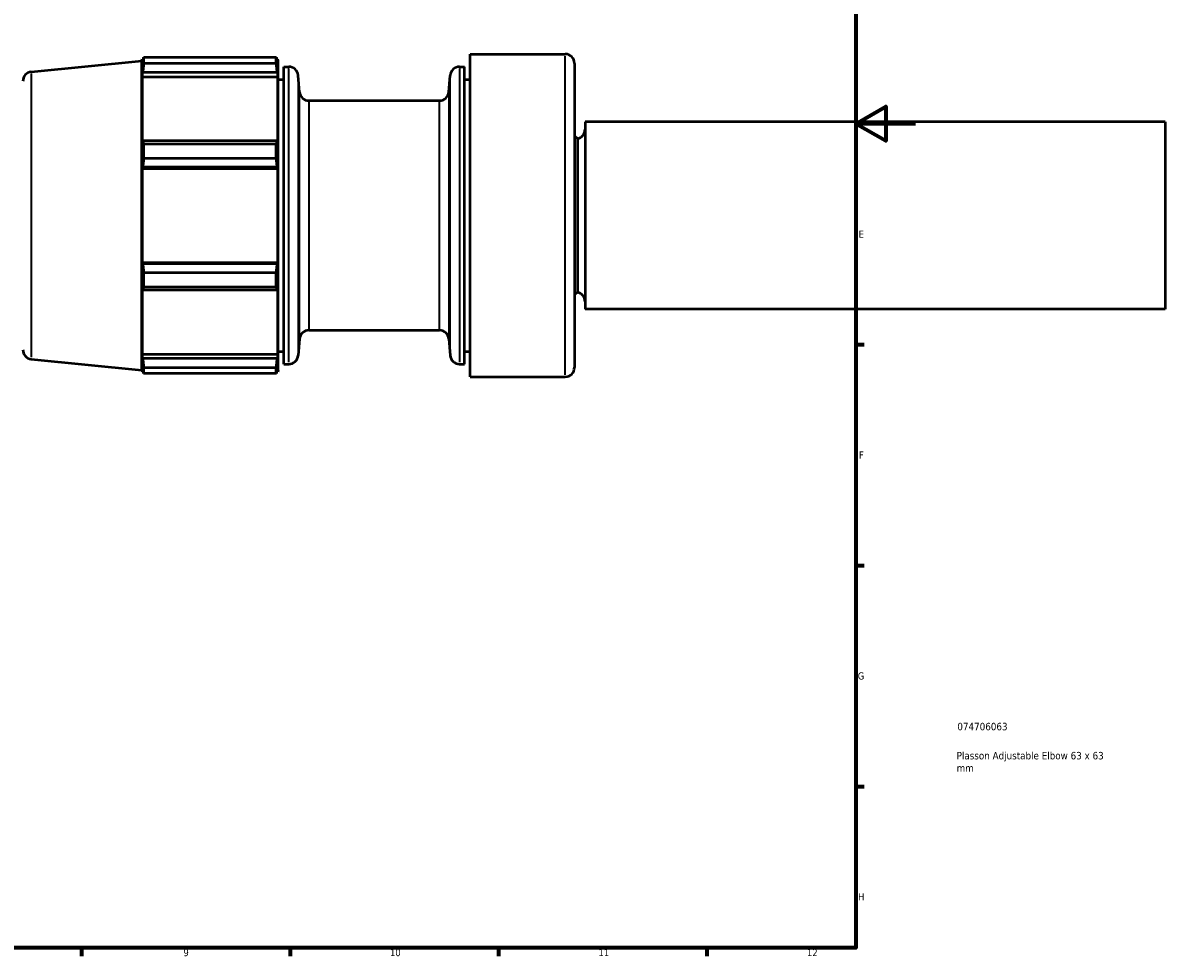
# Model space of a CAD drawing. Header units: millimetres. Extents: x -223 to 925, y -274 to 844.
# Tile 6 of 9: x 541 to 925, y 17 to 331. Entities that reach past the tile are written whole.
import ezdxf

# ---------------------------------------------------------------- set-up
doc = ezdxf.new("R2010")
doc.units = ezdxf.units.MM
for name, color, linetype, lineweight in [('Border (ANSI)', 7, 'Continuous', 70), ('Title (ISO)', 7, 'Continuous', 50), ('Visible (ANSI)', 7, 'Continuous', 50), ('Visible Narrow (ANSI)', 7, 'Continuous', 35)]:
    doc.layers.add(name, color=color, linetype=linetype, lineweight=lineweight)
doc.styles.add('Note Text (ANSI)', font='tahoma.ttf')
doc.styles.add('Note Text (ISO)', font='tahoma.ttf')

# ---------------------------------------------------------------- blocks, each defined once
blk = doc.blocks.new('Borders Default Border')
at = {"layer": 'Border (ANSI)'}
for p, q in [((821, 222.75), (823.8, 222.75)), ((821, 148.5), (823.8, 148.5)), ((821, 74.25), (823.8, 74.25)), ((560.67, 20), (560.67, 17.2)), ((630.75, 20), (630.75, 17.2)), ((700.83, 20), (700.83, 17.2)), ((770.92, 20), (770.92, 17.2))]:
    blk.add_line(p, q, dxfattribs=at)
at = {"layer": 'Border (ANSI)', "flags": 128}
for points in [[(20, 20), (20, 574), (821, 574), (821, 20), (20, 20)], [(841, 297), (821, 297), (831, 302.77), (831, 291.23), (821, 297)]]:
    blk.add_lwpolyline(points, dxfattribs=at)
at = {"layer": 'Border (ANSI)', "color": 5, "true_color": 0x0000ff, "char_height": 2.4, "attachment_point": 7, "style": 'Note Text (ANSI)'}
for s, insert in [('E', (821.91, 258.68)), ('F', (821.98, 184.43)), ('G', (821.6, 110.13)), ('H', (821.73, 35.93)), ('9', (594.92, 17.15)), ('10', (664.35, 17.15)), ('11', (734.43, 17.2)), ('12', (804.52, 17.2))]:
    blk.add_mtext(s, dxfattribs=dict(at, insert=insert))
blk = doc.blocks.new('Title Blocks ISO')
at = {"layer": 'Title (ISO)', "color": 232, "true_color": 0xca0064, "style": 'Note Text (ISO)'}
for tag, p in [('PART_NUMBER_001', (34.08, 73.13)), ('DESCRIPTION_001', (33.84, 63.34)), ('DESCRIPTION_002', (33.86, 59.17))]:
    blk.add_attdef(tag, p, '', height=2.5, dxfattribs=at)

msp = doc.modelspace()

# ---------------------------------------------------------------- linework, layer by layer
at = {"layer": 'Visible (ANSI)'}
for p, q in [((581.57, 317.28), (581.57, 319.33)), ((581.57, 319.33), (626.13, 319.33)), ((626.13, 317.28), (626.13, 319.33)), ((691.28, 211.93), (691.28, 320.4)), ((691.28, 320.4), (723.23, 320.4)), ((543.77, 314.42), (580.93, 318.14)), ((580.93, 318.14), (581.01, 318.71)), ((580.93, 214.19), (580.93, 318.14)), ((581.01, 318.71), (581.01, 316.28)), ((581.01, 318.71), (581.43, 318.71)), ((581.25, 317.89), (581.01, 316.28)), ((626.13, 317.28), (581.57, 317.28)), ((626.27, 318.71), (626.69, 318.71)), ((626.69, 316.28), (626.45, 317.89)), ((626.77, 318.14), (626.69, 318.71)), ((626.69, 316.28), (626.69, 318.71)), ((626.77, 214.19), (626.77, 318.14)), ((628.69, 216.21), (628.69, 316.12)), ((628.69, 316.12), (630.32, 316.12)), ((687.73, 316.12), (689.36, 316.12)), ((689.36, 216.21), (689.36, 316.12)), ((726.38, 317.25), (726.38, 215.08)), ((581.01, 312.77), (581.25, 314.28)), ((581.01, 312.77), (626.69, 312.77)), ((581.01, 312.77), (581.01, 290.43)), ((581.25, 314.28), (626.45, 314.28)), ((626.45, 314.28), (626.69, 312.77)), ((626.69, 290.43), (626.69, 312.77)), ((626.77, 311.84), (628.69, 311.84)), ((633.95, 307.63), (633.46, 313.25)), ((684.1, 307.63), (684.59, 313.25)), ((689.36, 311.84), (691.28, 311.84)), ((637.09, 304.75), (680.96, 304.75)), ((729.94, 297.66), (729.94, 234.66)), ((924.94, 297.66), (729.94, 297.66)), ((924.94, 297.66), (924.94, 234.66)), ((727.38, 291.99), (727.38, 240.33)), ((581.25, 291.21), (581.01, 290.43)), ((626.45, 291.21), (581.25, 291.21)), ((581.57, 285.3), (581.57, 290.23)), ((581.57, 290.23), (626.13, 290.23)), ((626.13, 285.3), (626.13, 290.23)), ((626.69, 290.43), (626.45, 291.21)), ((626.13, 285.3), (581.57, 285.3)), ((581.01, 281.97), (581.25, 282.48)), ((581.01, 281.97), (581.01, 250.36)), ((581.01, 281.97), (626.69, 281.97)), ((581.25, 282.48), (626.45, 282.48)), ((626.45, 282.48), (626.69, 281.97)), ((626.69, 250.36), (626.69, 281.97)), ((581.01, 250.36), (626.69, 250.36)), ((581.25, 249.85), (581.01, 250.36)), ((626.45, 249.85), (581.25, 249.85)), ((626.69, 250.36), (626.45, 249.85)), ((581.57, 242.1), (581.57, 247.03)), ((581.57, 247.03), (626.13, 247.03)), ((626.13, 242.1), (626.13, 247.03)), ((626.13, 242.1), (581.57, 242.1)), ((581.01, 241.9), (581.01, 219.56)), ((581.01, 241.9), (581.25, 241.12)), ((581.25, 241.12), (626.45, 241.12)), ((626.45, 241.12), (626.69, 241.9)), ((626.69, 219.56), (626.69, 241.9)), ((924.94, 234.66), (729.94, 234.66)), ((637.09, 227.58), (680.96, 227.58)), ((633.95, 224.7), (633.46, 219.08)), ((684.1, 224.7), (684.59, 219.08)), ((581.01, 219.56), (626.69, 219.56)), ((581.25, 218.05), (581.01, 219.56)), ((626.69, 219.56), (626.45, 218.05)), ((626.77, 220.49), (628.69, 220.49)), ((689.36, 220.49), (691.28, 220.49)), ((543.77, 217.91), (580.93, 214.19)), ((581.01, 216.05), (581.01, 213.62)), ((581.01, 216.05), (581.25, 214.44)), ((626.45, 218.05), (581.25, 218.05)), ((581.57, 213), (581.57, 215.05)), ((581.57, 215.05), (626.13, 215.05)), ((626.13, 213), (626.13, 215.05)), ((626.45, 214.44), (626.69, 216.05)), ((626.69, 213.62), (626.69, 216.05)), ((628.69, 216.21), (630.32, 216.21)), ((687.73, 216.21), (689.36, 216.21)), ((580.93, 214.19), (581.01, 213.62)), ((581.01, 213.62), (581.43, 213.62)), ((626.13, 213), (581.57, 213)), ((626.27, 213.62), (626.69, 213.62)), ((626.77, 214.19), (626.69, 213.62)), ((691.28, 211.93), (723.23, 211.93))]:
    msp.add_line(p, q, dxfattribs=at)
for centre, radius, start, end in [((723.23, 317.25), 3.15, 0, 90), ((630.32, 312.97), 3.15, 5, 90), ((687.73, 312.97), 3.15, 90, 175), ((544.09, 311.29), 3.15, 95.7169, 180), ((637.09, 307.9), 3.15, 185, 270), ((680.96, 307.9), 3.15, 270, 355), ((704.28, 266.16), 34.65, 48.1982, 50.3797), ((726.79, 295.09), 3.15, 280.8391, 0), ((704.28, 266.16), 34.65, 309.6203, 311.8018), ((726.79, 237.24), 3.15, 0, 79.1609), ((637.09, 224.43), 3.15, 90, 175), ((680.96, 224.43), 3.15, 5, 90), ((544.09, 221.04), 3.15, 180, 264.2831), ((630.32, 219.36), 3.15, 270, 355), ((687.73, 219.36), 3.15, 185, 270), ((723.23, 215.08), 3.15, 270, 0)]:
    msp.add_arc(centre, radius, start, end, dxfattribs=at)
for points, weights in [([(581.25, 317.89), (581.4, 318.6), (581.57, 319.33)], [1.00089189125, 1.00085444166, 1]), ([(626.13, 319.33), (626.3, 318.6), (626.45, 317.89)], [1, 1.00085444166, 1.00089189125]), ([(581.57, 317.28), (581.4, 315.75), (581.25, 314.28)], [1, 1.00085444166, 1.00089189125]), ([(626.45, 314.28), (626.3, 315.75), (626.13, 317.28)], [1.00089189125, 1.00085444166, 1]), ([(581.25, 291.21), (581.4, 290.73), (581.57, 290.23)], [1.00089189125, 1.00085444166, 1]), ([(626.13, 290.23), (626.3, 290.73), (626.45, 291.21)], [1, 1.00085444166, 1.00089189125]), ([(581.57, 285.3), (581.4, 283.86), (581.25, 282.48)], [1, 1.00085444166, 1.00089189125]), ([(626.45, 282.48), (626.3, 283.86), (626.13, 285.3)], [1.00089189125, 1.00085444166, 1]), ([(581.25, 249.85), (581.4, 248.47), (581.57, 247.03)], [1.00089189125, 1.00085444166, 1]), ([(626.13, 247.03), (626.3, 248.47), (626.45, 249.85)], [1, 1.00085444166, 1.00089189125]), ([(581.57, 242.1), (581.4, 241.6), (581.25, 241.12)], [1, 1.00085444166, 1.00089189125]), ([(626.45, 241.12), (626.3, 241.6), (626.13, 242.1)], [1.00089189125, 1.00085444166, 1]), ([(581.25, 218.05), (581.4, 216.58), (581.57, 215.05)], [1.00089189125, 1.00085444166, 1]), ([(626.13, 215.05), (626.3, 216.58), (626.45, 218.05)], [1, 1.00085444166, 1.00089189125]), ([(581.57, 213), (581.4, 213.73), (581.25, 214.44)], [1, 1.00085444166, 1.00089189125]), ([(626.45, 214.44), (626.3, 213.73), (626.13, 213)], [1.00089189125, 1.00085444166, 1])]:
    msp.add_rational_spline(points, weights, degree=2, dxfattribs=at)
at = {"layer": 'Visible Narrow (ANSI)'}
for p, q in [((723.23, 212.6), (723.23, 319.73)), ((630.32, 216.82), (630.32, 315.51)), ((687.73, 315.51), (687.73, 216.82)), ((543.77, 313.83), (543.77, 218.5)), ((633.46, 312.67), (633.46, 219.66)), ((684.59, 219.66), (684.59, 312.67)), ((633.95, 225.21), (633.95, 307.12)), ((637.09, 304.28), (637.09, 228.05)), ((680.96, 228.05), (680.96, 304.28)), ((684.1, 307.12), (684.1, 225.21))]:
    msp.add_line(p, q, dxfattribs=at)

# ---------------------------------------------------------------- block references
msp.add_blockref('Borders Default Border', (0, 0))
msp.add_blockref('Title Blocks ISO', (821, 20)).add_auto_attribs({'PART_NUMBER_001': '074706063', 'DESCRIPTION_001': 'Plasson Adjustable Elbow 63 x 63', 'DESCRIPTION_002': 'mm'})

doc.saveas('drawing.dxf')
